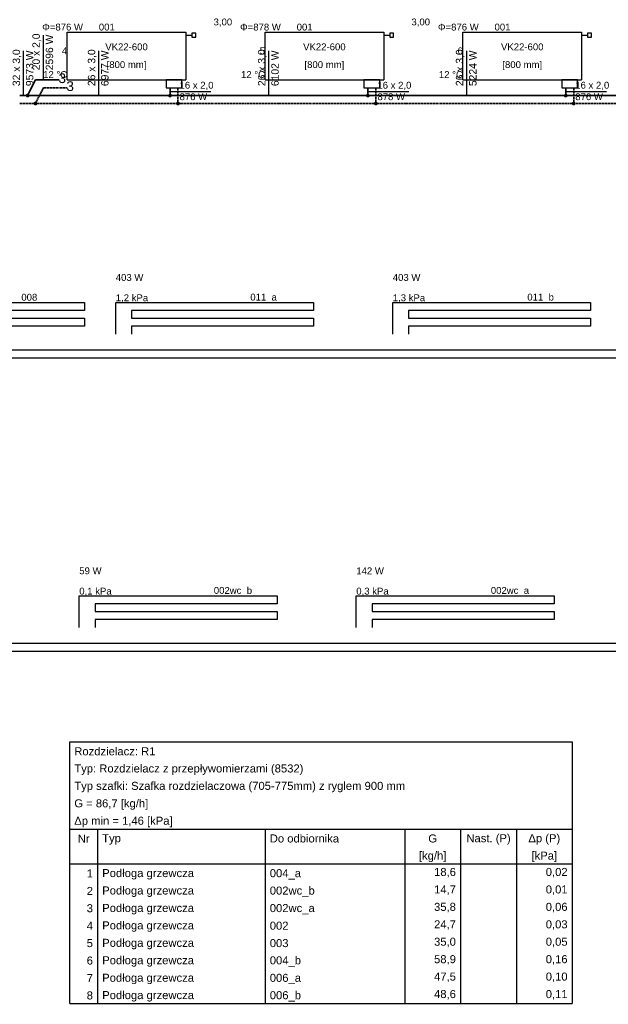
# Model space of a CAD drawing. Header units: millimetres. Extents: x 206445 to 335272, y 14092 to 100072.
# Tile 2 of 38: x 207126 to 207869, y 14206 to 15451. Entities that reach past the tile are written whole.
import ezdxf
from ezdxf.lldxf.tags import DXFTag

# ---------------------------------------------------------------- set-up
doc = ezdxf.new("R2010")
doc.units = ezdxf.units.MM
doc.linetypes.add('DASHED', pattern=[19.05, 12.7, -6.35])
for name, color, linetype, true_color in [('IS_Armatura_podłączeniowa_grz._dolnozas.', 7, 'SOLID', 0x000000), ('IS_Armatura_Therm', 7, 'SOLID', 0x000000), ('IS_Grzejniki_Rozwinięcie', 7, 'SOLID', 0x000000), ('IS_Odbiornik_o_narzuconym_oporze_Rozwinięcie', 7, 'SOLID', 0x000000), ('IS_Opisy_działek_Therm', 7, 'SOLID', 0x000000), ('IS_Rozdzielacze_Powrót', 5, 'DASH', 0x0000ff), ('IS_Rozdzielacze_Zasilanie', 1, 'SOLID', 0xff0000), ('IS_Tabelka_rozdzielacza', 7, 'SOLID', 0x000000)]:
    doc.layers.add(name, color=color, linetype=linetype, true_color=true_color)
for name, color, linetype in [('IS_Grafika', 94, 'SOLID'), ('IS_Text_Armatury_Therm', 7, 'Continuous'), ('IS_Text_Odbiornikow_Therm', 7, 'Continuous')]:
    doc.layers.add(name, color=color, linetype=linetype)
doc.layers.add('IS_Powrót', color=5, linetype='DASHED', lineweight=35, true_color=0x0000ff)
doc.layers.add('IS_Zasilanie', color=1, linetype='SOLID', lineweight=35, true_color=0xff0000)
doc.styles.get("Standard").update_dxf_attribs({"font": 'arial.ttf'})
tags = doc.linetypes.add('DASH', pattern=[15, 10, -5]).pattern_tags.tags
tags[6:7] = [DXFTag(74, 4), DXFTag(75, 0), DXFTag(340, '0'), DXFTag(46, 0.0), DXFTag(50, 0.0), DXFTag(44, 0.0), DXFTag(45, 0.0)]
tags[4:5] = [DXFTag(74, 4), DXFTag(75, 0), DXFTag(340, '0'), DXFTag(46, 0.0), DXFTag(50, 0.0), DXFTag(44, 0.0), DXFTag(45, 0.0)]
tags = doc.linetypes.add('DASHDOTDOT', pattern=[25, 10, -5, 0, -5, 0, -5]).pattern_tags.tags
tags[14:15] = [DXFTag(74, 4), DXFTag(75, 0), DXFTag(340, '0'), DXFTag(46, 0.0), DXFTag(50, 0.0), DXFTag(44, 0.0), DXFTag(45, 0.0)]
tags[12:13] = [DXFTag(74, 4), DXFTag(75, 0), DXFTag(340, '0'), DXFTag(46, 0.0), DXFTag(50, 0.0), DXFTag(44, 0.0), DXFTag(45, 0.0)]
tags[10:11] = [DXFTag(74, 4), DXFTag(75, 0), DXFTag(340, '0'), DXFTag(46, 0.0), DXFTag(50, 0.0), DXFTag(44, 0.0), DXFTag(45, 0.0)]
tags[8:9] = [DXFTag(74, 4), DXFTag(75, 0), DXFTag(340, '0'), DXFTag(46, 0.0), DXFTag(50, 0.0), DXFTag(44, 0.0), DXFTag(45, 0.0)]
tags[6:7] = [DXFTag(74, 4), DXFTag(75, 0), DXFTag(340, '0'), DXFTag(46, 0.0), DXFTag(50, 0.0), DXFTag(44, 0.0), DXFTag(45, 0.0)]
tags[4:5] = [DXFTag(74, 4), DXFTag(75, 0), DXFTag(340, '0'), DXFTag(46, 0.0), DXFTag(50, 0.0), DXFTag(44, 0.0), DXFTag(45, 0.0)]
tags = doc.linetypes.add('SOLID', pattern=[10, 10, 0]).pattern_tags.tags
tags[6:7] = [DXFTag(74, 4), DXFTag(75, 0), DXFTag(340, '0'), DXFTag(46, 0.0), DXFTag(50, 0.0), DXFTag(44, 0.0), DXFTag(45, 0.0)]
tags[4:5] = [DXFTag(74, 4), DXFTag(75, 0), DXFTag(340, '0'), DXFTag(46, 0.0), DXFTag(50, 0.0), DXFTag(44, 0.0), DXFTag(45, 0.0)]

msp = doc.modelspace()

# ---------------------------------------------------------------- hatches: boundary and pattern name
at = {"layer": 'IS_Opisy_działek_Therm'}
h = msp.add_hatch(color=1, dxfattribs=at)
edge = h.paths.add_edge_path()
edge.add_arc((207135.6, 15354.6), 2.4, 90, 450)
h = msp.add_hatch(color=1, dxfattribs=at)
edge = h.paths.add_edge_path()
edge.add_arc((207135.6, 15354.6), 2.4, 90, 450)
h = msp.add_hatch(color=1, dxfattribs=at)
edge = h.paths.add_edge_path()
edge.add_arc((207315.6, 15354.6), 2.4, 0, 360)
h = msp.add_hatch(color=1, dxfattribs=at)
edge = h.paths.add_edge_path()
edge.add_arc((207315.6, 15354.6), 2.4, 0, 360)
h = msp.add_hatch(color=1, dxfattribs=at)
edge = h.paths.add_edge_path()
edge.add_arc((207565.6, 15354.6), 2.4, 0, 360)
h = msp.add_hatch(color=1, dxfattribs=at)
edge = h.paths.add_edge_path()
edge.add_arc((207815.6, 15354.6), 2.4, 0, 360)
at = {"layer": 'IS_Powrót'}
h = msp.add_hatch(color=256, dxfattribs=at)
edge = h.paths.add_edge_path()
edge.add_arc((207145.6, 15344.6), 2.4, 90, 450)
h = msp.add_hatch(color=256, dxfattribs=at)
edge = h.paths.add_edge_path()
edge.add_arc((207145.6, 15344.6), 2.4, 90, 450)
h = msp.add_hatch(color=256, dxfattribs=at)
edge = h.paths.add_edge_path()
edge.add_arc((207325.6, 15344.6), 2.4, 0, 360)
h = msp.add_hatch(color=256, dxfattribs=at)
edge = h.paths.add_edge_path()
edge.add_arc((207325.6, 15344.6), 2.4, 0, 360)
h = msp.add_hatch(color=256, dxfattribs=at)
edge = h.paths.add_edge_path()
edge.add_arc((207575.6, 15344.6), 2.4, 0, 360)
h = msp.add_hatch(color=256, dxfattribs=at)
edge = h.paths.add_edge_path()
edge.add_arc((207825.6, 15344.6), 2.4, 0, 360)

# ---------------------------------------------------------------- linework, layer by layer
at = {"layer": 'IS_Armatura_podłączeniowa_grz._dolnozas.', "ltscale": 0.1}
for p, q in [((207330.6, 15374.6), (207310.6, 15374.6)), ((207310.6, 15374.6), (207310.6, 15364.6)), ((207310.6, 15364.6), (207330.6, 15364.6)), ((207310.6, 15364.6), (207310.6, 15364.6)), ((207330.6, 15364.6), (207330.6, 15374.6)), ((207580.6, 15374.6), (207560.6, 15374.6)), ((207560.6, 15374.6), (207560.6, 15364.6)), ((207560.6, 15364.6), (207580.6, 15364.6)), ((207560.6, 15364.6), (207560.6, 15364.6)), ((207580.6, 15364.6), (207580.6, 15374.6)), ((207830.6, 15374.6), (207810.6, 15374.6)), ((207810.6, 15374.6), (207810.6, 15364.6)), ((207810.6, 15364.6), (207830.6, 15364.6)), ((207810.6, 15364.6), (207810.6, 15364.6)), ((207830.6, 15364.6), (207830.6, 15374.6))]:
    msp.add_line(p, q, dxfattribs=at)
at = {"layer": 'IS_Armatura_Therm', "ltscale": 0.1}
for p, q in [((207335.6, 15430.9), (207343.1, 15430.9)), ((207348.1, 15433.4), (207343.1, 15433.4)), ((207343.1, 15433.4), (207343.1, 15428.4)), ((207343.1, 15428.4), (207348.1, 15428.4)), ((207348.1, 15428.4), (207348.1, 15433.4)), ((207585.6, 15430.9), (207593.1, 15430.9)), ((207598.1, 15433.4), (207593.1, 15433.4)), ((207593.1, 15433.4), (207593.1, 15428.4)), ((207593.1, 15428.4), (207598.1, 15428.4)), ((207598.1, 15428.4), (207598.1, 15433.4)), ((207835.6, 15430.9), (207843.1, 15430.9)), ((207848.1, 15433.4), (207843.1, 15433.4)), ((207843.1, 15433.4), (207843.1, 15428.4)), ((207843.1, 15428.4), (207848.1, 15428.4)), ((207848.1, 15428.4), (207848.1, 15433.4))]:
    msp.add_line(p, q, dxfattribs=at)
at = {"layer": 'IS_Grzejniki_Rozwinięcie', "ltscale": 0.1}
for p, q in [((207185.6, 15374.6), (207185.6, 15434.6)), ((207185.6, 15434.6), (207335.6, 15434.6)), ((207335.6, 15434.6), (207335.6, 15374.6)), ((207435.6, 15374.6), (207435.6, 15434.6)), ((207435.6, 15434.6), (207585.6, 15434.6)), ((207585.6, 15434.6), (207585.6, 15374.6)), ((207685.6, 15374.6), (207685.6, 15434.6)), ((207685.6, 15434.6), (207835.6, 15434.6)), ((207835.6, 15434.6), (207835.6, 15374.6)), ((207185.6, 15374.6), (207335.6, 15374.6)), ((207435.6, 15374.6), (207585.6, 15374.6)), ((207685.6, 15374.6), (207835.6, 15374.6))]:
    msp.add_line(p, q, dxfattribs=at)
at = {"layer": 'IS_Odbiornik_o_narzuconym_oporze_Rozwinięcie', "ltscale": 0.1}
for p, q in [((206957.7, 15093), (207207.7, 15093)), ((207207.7, 15093), (207207.7, 15083)), ((207247, 15053), (207247, 15093)), ((207247, 15093), (207497, 15093)), ((207497, 15093), (207497, 15083)), ((207597, 15053), (207597, 15093)), ((207597, 15093), (207847, 15093)), ((207847, 15093), (207847, 15083)), ((207207.7, 15083), (206977.7, 15083)), ((207497, 15083), (207267, 15083)), ((207267, 15083), (207267, 15073)), ((207847, 15083), (207617, 15083)), ((207617, 15083), (207617, 15073)), ((206977.7, 15073), (207207.7, 15073)), ((207207.7, 15073), (207207.7, 15063)), ((207267, 15073), (207497, 15073)), ((207497, 15073), (207497, 15063)), ((207617, 15073), (207847, 15073)), ((207847, 15073), (207847, 15063)), ((207207.7, 15063), (206977.7, 15063)), ((207497, 15063), (207267, 15063)), ((207267, 15063), (207267, 15053)), ((207847, 15063), (207617, 15063)), ((207617, 15063), (207617, 15053)), ((207200.9, 14682.1), (207200.9, 14722.1)), ((207200.9, 14722.1), (207450.9, 14722.1)), ((207450.9, 14722.1), (207450.9, 14712.1)), ((207550.9, 14682.1), (207550.9, 14722.1)), ((207550.9, 14722.1), (207800.9, 14722.1)), ((207800.9, 14722.1), (207800.9, 14712.1)), ((207450.9, 14712.1), (207220.9, 14712.1)), ((207220.9, 14712.1), (207220.9, 14702.1)), ((207800.9, 14712.1), (207570.9, 14712.1)), ((207570.9, 14712.1), (207570.9, 14702.1)), ((207220.9, 14702.1), (207450.9, 14702.1)), ((207450.9, 14692.1), (207220.9, 14692.1)), ((207220.9, 14692.1), (207220.9, 14682.1)), ((207450.9, 14702.1), (207450.9, 14692.1)), ((207570.9, 14702.1), (207800.9, 14702.1)), ((207800.9, 14692.1), (207570.9, 14692.1)), ((207570.9, 14692.1), (207570.9, 14682.1)), ((207800.9, 14702.1), (207800.9, 14692.1))]:
    msp.add_line(p, q, dxfattribs=at)
at = {"layer": 'IS_Opisy_działek_Therm', "ltscale": 0.1}
for p, q in [((207155.6, 15374.6), (207155.6, 15431.1)), ((207130.6, 15354.6), (207130.6, 15411.1)), ((207225.6, 15354.6), (207225.6, 15411.1)), ((207440.6, 15354.6), (207440.6, 15411.1)), ((207690.6, 15354.6), (207690.6, 15411.1)), ((207315.6, 15359.6), (207367.1, 15359.6)), ((207565.6, 15359.6), (207617.1, 15359.6)), ((207815.6, 15359.6), (207867.1, 15359.6))]:
    msp.add_line(p, q, dxfattribs=at)
at = {"layer": 'IS_Powrót', "ltscale": 0.1}
for p, q in [((207145.6, 15344.6), (207155.6, 15364.6)), ((207155.6, 15364.6), (207185.6, 15364.6)), ((207325.6, 15364.6), (207325.6, 15344.6)), ((207575.6, 15364.6), (207575.6, 15344.6)), ((207825.6, 15364.6), (207825.6, 15344.6)), ((207145.6, 15344.6), (207125.6, 15344.6)), ((207325.6, 15344.6), (207145.6, 15344.6)), ((207575.6, 15344.6), (207325.6, 15344.6)), ((207825.6, 15344.6), (207575.6, 15344.6)), ((208075.6, 15344.6), (207825.6, 15344.6))]:
    msp.add_line(p, q, dxfattribs=at)
at = {"layer": 'IS_Rozdzielacze_Powrót', "linetype": 'DASHDOTDOT', "ltscale": 0.1}
for p, q in [((206707, 15023), (210400.6, 15023)), ((206700.9, 14652.1), (209320.9, 14652.1))]:
    msp.add_line(p, q, dxfattribs=at)
at = {"layer": 'IS_Rozdzielacze_Zasilanie', "linetype": 'DASHDOTDOT', "ltscale": 0.1}
for p, q in [((206697, 15033), (210380.6, 15033)), ((206690.9, 14662.1), (209300.9, 14662.1))]:
    msp.add_line(p, q, dxfattribs=at)
at = {"layer": 'IS_Tabelka_rozdzielacza'}
for p, q in [((207188.8, 14206.7), (207188.8, 14537.5)), ((207188.8, 14537.5), (207823.8, 14537.5)), ((207823.8, 14537.5), (207823.8, 14206.7)), ((207188.8, 14427.2), (207823.8, 14427.2)), ((207224, 14427.2), (207224, 14206.7)), ((207435.7, 14427.2), (207435.7, 14206.7)), ((207612.1, 14427.2), (207612.1, 14206.7)), ((207682.7, 14427.2), (207682.7, 14206.7)), ((207753.2, 14427.2), (207753.2, 14206.7)), ((207188.8, 14383.1), (207823.8, 14383.1)), ((207188.8, 14206.7), (207823.8, 14206.7))]:
    msp.add_line(p, q, dxfattribs=at)
at = {"layer": 'IS_Zasilanie', "ltscale": 0.1}
for p, q in [((207135.6, 15354.6), (207145.6, 15374.6)), ((207145.6, 15374.6), (207175.6, 15374.6)), ((207315.6, 15364.6), (207315.6, 15354.6)), ((207565.6, 15364.6), (207565.6, 15354.6)), ((207815.6, 15364.6), (207815.6, 15354.6)), ((207135.6, 15354.6), (207125.6, 15354.6)), ((207315.6, 15354.6), (207135.6, 15354.6)), ((207565.6, 15354.6), (207315.6, 15354.6)), ((207815.6, 15354.6), (207565.6, 15354.6)), ((208065.6, 15354.6), (207815.6, 15354.6))]:
    msp.add_line(p, q, dxfattribs=at)

# ---------------------------------------------------------------- texts
at = {"layer": 'IS_Grafika', "char_height": 12.24, "attachment_point": 1}
for insert in [(207174.6, 15382.7), (207184.6, 15372.7)]:
    msp.add_mtext('\\fArial|b0|i0;3', dxfattribs=dict(at, insert=insert))
at = {"layer": 'IS_Opisy_działek_Therm', "char_height": 9.36, "rotation": 90}
for s, insert, attachment_point in [('\\fArial|b0|i0;20 x 2,0', (207152.8, 15386.6), 7), ('\\fArial|b0|i0;2596 W', (207158.5, 15386.6), 1), ('\\fArial|b0|i0;32 x 3,0', (207127.8, 15366.6), 7), ('\\fArial|b0|i0;9573 W', (207133.5, 15366.6), 1), ('\\fArial|b0|i0;26 x 3,0', (207222.8, 15366.6), 7), ('\\fArial|b0|i0;6977 W', (207228.5, 15366.6), 1), ('\\fArial|b0|i0;26 x 3,0', (207437.8, 15366.6), 7), ('\\fArial|b0|i0;6102 W', (207443.5, 15366.6), 1), ('\\fArial|b0|i0;26 x 3,0', (207687.8, 15366.6), 7), ('\\fArial|b0|i0;5224 W', (207693.5, 15366.6), 1)]:
    msp.add_mtext(s, dxfattribs=dict(at, insert=insert, attachment_point=attachment_point))
at = {"layer": 'IS_Opisy_działek_Therm', "char_height": 8.64}
for s, insert, attachment_point in [('\\fArial|b0|i0;16 x 2,0', (207327.6, 15361.8), 7), ('\\fArial|b0|i0;16 x 2,0', (207577.6, 15361.8), 7), ('\\fArial|b0|i0;16 x 2,0', (207827.6, 15361.8), 7), ('\\fArial|b0|i0;876 W', (207327.6, 15357.5), 1), ('\\fArial|b0|i0;878 W', (207577.6, 15357.5), 1), ('\\fArial|b0|i0;876 W', (207827.6, 15357.5), 1)]:
    msp.add_mtext(s, dxfattribs=dict(at, insert=insert, attachment_point=attachment_point))
at = {"layer": 'IS_Tabelka_rozdzielacza', "char_height": 10.161}
for s, insert, attachment_point in [('\\fArial|b0|i0;Rozdzielacz: R1', (207194.6, 14520.3), 7), ('\\fArial|b0|i0;Typ: Rozdzielacz z przepływomierzami (8532)', (207194.6, 14495.7), 7), ('\\fArial|b0|i0;Typ szafki: Szafka rozdzielaczowa (705-775mm) z ryglem 900 mm', (207194.6, 14473.7), 7), ('\\fArial|b0|i0;G = 86,7 [kg/h]', (207194.6, 14451.6), 7), ('\\fArial|b0|i0;Δp min = 1,46 [kPa]', (207194.6, 14429.6), 7), ('\\fArial|b0|i0;Nr', (207206.4, 14410.1), 8), ('\\fArial|b0|i0;Typ', (207229.9, 14407.5), 7), ('\\fArial|b0|i0;Do odbiornika', (207441.6, 14410.1), 7), ('\\fArial|b0|i0;G', (207647.4, 14410.1), 8), ('\\fArial|b0|i0;Nast. (P)', (207718, 14407.5), 8), ('\\fArial|b0|i0;Δp (P)', (207788.5, 14407.5), 8), ('\\fArial|b0|i0;[kg/h]', (207647.4, 14385.5), 8), ('\\fArial|b0|i0;[kPa]', (207788.5, 14385.5), 8), ('\\fArial|b0|i0;1', (207218.2, 14366), 9), ('\\fArial|b0|i0;Podłoga grzewcza', (207229.9, 14363.4), 7), ('\\fArial|b0|i0;004_a', (207441.6, 14363.4), 7), ('\\fArial|b0|i0;18,6', (207676.8, 14366), 9), ('\\fArial|b0|i0;0,02', (207817.9, 14366), 9), ('\\fArial|b0|i0;2', (207218.2, 14343.9), 9), ('\\fArial|b0|i0;Podłoga grzewcza', (207229.9, 14341.4), 7), ('\\fArial|b0|i0;002wc_b', (207441.6, 14341.4), 7), ('\\fArial|b0|i0;14,7', (207676.8, 14343.9), 9), ('\\fArial|b0|i0;0,01', (207817.9, 14343.9), 9), ('\\fArial|b0|i0;3', (207218.2, 14321.9), 9), ('\\fArial|b0|i0;Podłoga grzewcza', (207229.9, 14319.3), 7), ('\\fArial|b0|i0;002wc_a', (207441.6, 14319.3), 7), ('\\fArial|b0|i0;35,8', (207676.8, 14321.9), 9), ('\\fArial|b0|i0;0,06', (207817.9, 14321.9), 9), ('\\fArial|b0|i0;4', (207218.2, 14299.8), 9), ('\\fArial|b0|i0;Podłoga grzewcza', (207229.9, 14297.3), 7), ('\\fArial|b0|i0;002', (207441.6, 14299.8), 7), ('\\fArial|b0|i0;24,7', (207676.8, 14299.8), 9), ('\\fArial|b0|i0;0,03', (207817.9, 14299.8), 9), ('\\fArial|b0|i0;5', (207218.2, 14277.8), 9), ('\\fArial|b0|i0;Podłoga grzewcza', (207229.9, 14275.2), 7), ('\\fArial|b0|i0;003', (207441.6, 14277.8), 7), ('\\fArial|b0|i0;35,0', (207676.8, 14277.8), 9), ('\\fArial|b0|i0;0,05', (207817.9, 14277.8), 9), ('\\fArial|b0|i0;6', (207218.2, 14255.7), 9), ('\\fArial|b0|i0;Podłoga grzewcza', (207229.9, 14253.2), 7), ('\\fArial|b0|i0;004_b', (207441.6, 14253.2), 7), ('\\fArial|b0|i0;58,9', (207676.8, 14255.7), 9), ('\\fArial|b0|i0;0,16', (207817.9, 14255.7), 9), ('\\fArial|b0|i0;7', (207218.2, 14233.7), 9), ('\\fArial|b0|i0;Podłoga grzewcza', (207229.9, 14231.1), 7), ('\\fArial|b0|i0;47,5', (207676.8, 14233.7), 9), ('\\fArial|b0|i0;0,10', (207817.9, 14233.7), 9), ('\\fArial|b0|i0;006_a', (207441.6, 14231.1), 7), ('\\fArial|b0|i0;8', (207218.2, 14211.6), 9), ('\\fArial|b0|i0;Podłoga grzewcza', (207229.9, 14209.1), 7), ('\\fArial|b0|i0;006_b', (207441.6, 14209.1), 7), ('\\fArial|b0|i0;48,6', (207676.8, 14211.6), 9), ('\\fArial|b0|i0;0,11', (207817.9, 14211.6), 9)]:
    msp.add_mtext(s, dxfattribs=dict(at, insert=insert, attachment_point=attachment_point))
at = {"layer": 'IS_Text_Armatury_Therm', "color": 18, "linetype": 'SOLID', "true_color": 0x000000, "char_height": 8.64, "attachment_point": 7}
for insert in [(207370.6, 15441.8), (207620.6, 15441.8)]:
    msp.add_mtext('\\fArial|b0|i0;3,00  ', dxfattribs=dict(at, insert=insert))
at = {"layer": 'IS_Text_Odbiornikow_Therm', "color": 18, "linetype": 'SOLID', "true_color": 0x000000, "char_height": 8.64}
for s, insert, attachment_point in [('\\fArial|b0|i0;Φ=876 W', (207205.6, 15436.8), 9), ('\\fArial|b0|i0;001', (207225.6, 15436.8), 7), ('\\fArial|b0|i0;Φ=878 W', (207455.6, 15436.8), 9), ('\\fArial|b0|i0;001', (207475.6, 15436.8), 7), ('\\fArial|b0|i0;Φ=876 W', (207705.6, 15436.8), 9), ('\\fArial|b0|i0;001', (207725.6, 15436.8), 7), ('\\fArial|b0|i0;4', (207185.6, 15406.8), 9), ('\\fArial|b0|i0;VK22-600', (207260.6, 15411.8), 8), ('\\fArial|b0|i0;5', (207435.6, 15406.8), 9), ('\\fArial|b0|i0;VK22-600', (207510.6, 15411.8), 8), ('\\fArial|b0|i0;6', (207685.6, 15406.8), 9), ('\\fArial|b0|i0;VK22-600', (207760.6, 15411.8), 8), ('\\fArial|b0|i0;[800 mm]', (207260.6, 15386.8), 8), ('\\fArial|b0|i0;[800 mm]', (207510.6, 15386.8), 8), ('\\fArial|b0|i0;[800 mm]', (207760.6, 15386.8), 8), ('\\fArial|b0|i0;12 °C', (207185.6, 15376.8), 9), ('\\fArial|b0|i0;12 °C', (207435.6, 15376.8), 9), ('\\fArial|b0|i0;12 °C', (207685.6, 15376.8), 9), ('\\fArial|b0|i0;403 W', (207247, 15120.2), 7), ('\\fArial|b0|i0;403 W', (207597, 15120.2), 7), ('\\fArial|b0|i0;008', (207127.7, 15095.2), 7), ('\\fArial|b0|i0;1,2 kPa', (207247, 15093), 7), ('\\fArial|b0|i0;011_a', (207417, 15093), 7), ('\\fArial|b0|i0;1,3 kPa', (207597, 15093), 7), ('\\fArial|b0|i0;011_b', (207767, 15093), 7), ('\\fArial|b0|i0;59 W', (207200.9, 14749.3), 7), ('\\fArial|b0|i0;142 W', (207550.9, 14749.3), 7), ('\\fArial|b0|i0;0,1 kPa', (207200.9, 14722.1), 7), ('\\fArial|b0|i0;002wc_b', (207370.9, 14722.1), 7), ('\\fArial|b0|i0;0,3 kPa', (207550.9, 14722.1), 7), ('\\fArial|b0|i0;002wc_a', (207720.9, 14722.1), 7)]:
    msp.add_mtext(s, dxfattribs=dict(at, insert=insert, attachment_point=attachment_point))

doc.saveas('drawing.dxf')
